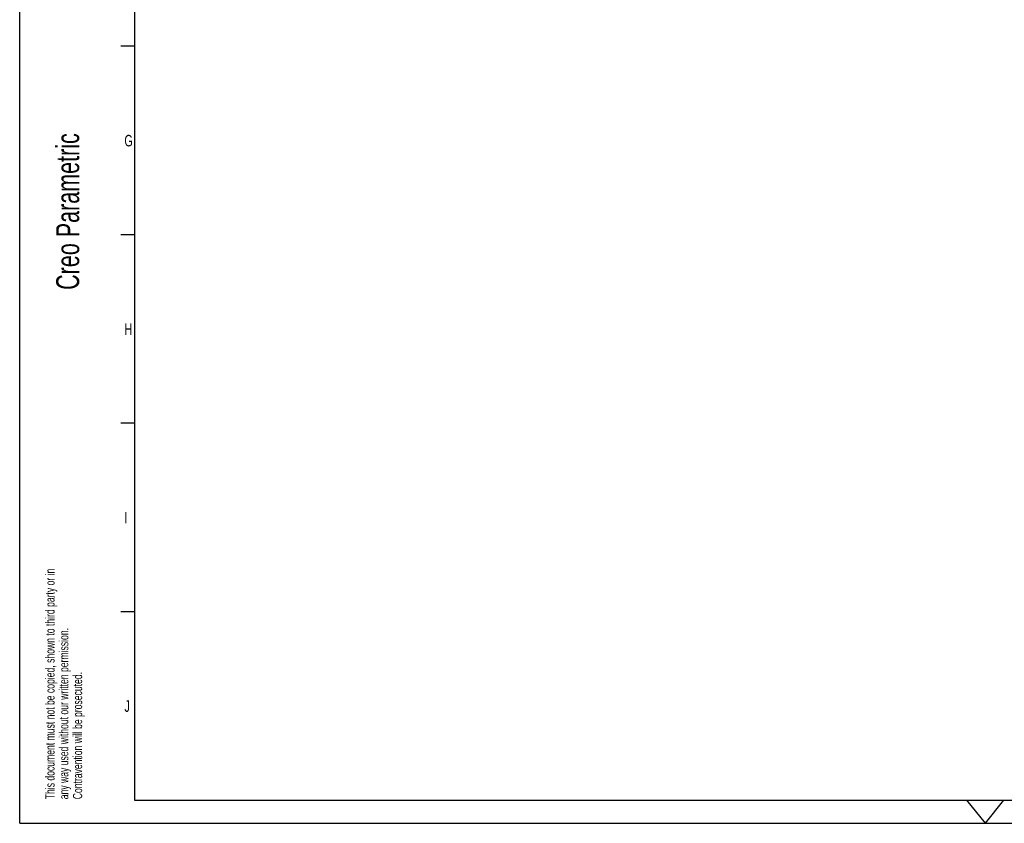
# Model space of a CAD drawing. Extents: x 0 to 594, y 0 to 420.
# Tile 1 of 33: x 0 to 214, y 0 to 175. Entities that reach past the tile are written whole.
import ezdxf

# ---------------------------------------------------------------- set-up
doc = ezdxf.new("R2010")
doc.units = 0
doc.header["$LTSCALE"] = 32.67
doc.layers.add('ASE_125_150-15_DXF_FORMAT', color=7, linetype='CONTINUOUS')
doc.styles.get("Standard").update_dxf_attribs({"font": 'txt', "width": 0.7})
doc.styles.add('TEXTSTYLE_2', font='txt', dxfattribs={"width": 0.7})

# ---------------------------------------------------------------- blocks, each defined once
blk = doc.blocks.new('SQS_LAGTEXT_BL0', base_point=(6.83, 146.28))
at = {"layer": 'ASE_125_150-15_DXF_FORMAT', "color": 1, "linetype": 'CONTINUOUS'}
for q in [(0, 4.45), (4.76, 0)]:
    blk.add_line((0, -0.01), q, dxfattribs=at)
at = {"layer": 'ASE_125_150-15_DXF_FORMAT', "color": 2, "linetype": 'CONTINUOUS', "style": 'TEXTSTYLE_2', "width": 0.7}
for s, height, p in [('Denna ritning får ej utan vårt medgivande kopieras, eller', 2, (7.65, 212.77)), ('eljest obehörigen användas. Överträdelse härav beivras', 2, (10.65, 212.77)), ('med stöd av gällande lag.', 2, (13.65, 212.77)), ('Creo Parametric', 5, (12.94, 116.02)), ('This document must not be copied, shown to third party or in', 2, (7.59, 5.22)), ('any way used without our written permission.', 2, (10.59, 5.22)), ('Contravention will be prosecuted.', 2, (13.59, 5.22))]:
    blk.add_text(s, height=height, rotation=90, dxfattribs=at).set_placement(p)

msp = doc.modelspace()

# ---------------------------------------------------------------- linework, layer by layer
at = {"layer": 'ASE_125_150-15_DXF_FORMAT', "color": 7, "linetype": 'CONTINUOUS'}
for p, q in [((0, 0), (0, 420)), ((25, 415), (25, 5)), ((25, 169), (22, 169)), ((25, 128), (22, 128)), ((25, 87), (22, 87)), ((25, 46), (22, 46)), ((25, 5), (589, 5)), ((210, 0), (206.0034, 5)), ((210, 0), (213.9966, 5)), ((0, 0), (594, 0))]:
    msp.add_line(p, q, dxfattribs=at)

# ---------------------------------------------------------------- block references
at = {"layer": 'ASE_125_150-15_DXF_FORMAT', "color": 2, "linetype": 'CONTINUOUS'}
msp.add_blockref('SQS_LAGTEXT_BL0', (6.82515, 146.28232), dxfattribs=at)

# ---------------------------------------------------------------- texts
at = {"layer": 'ASE_125_150-15_DXF_FORMAT', "color": 2, "linetype": 'CONTINUOUS', "char_height": 2.5, "attachment_point": 1}
for s, insert, width in [('G', (22.77329, 149.73177), 2.9464286), ('H', (22.77329, 108.73177), 2.9464286), ('I', (22.77329, 67.73177), 2.4107143), ('J', (22.77329, 26.73177), 2.4107143)]:
    msp.add_mtext(s, dxfattribs=dict(at, insert=insert, width=width))

doc.saveas('drawing.dxf')
